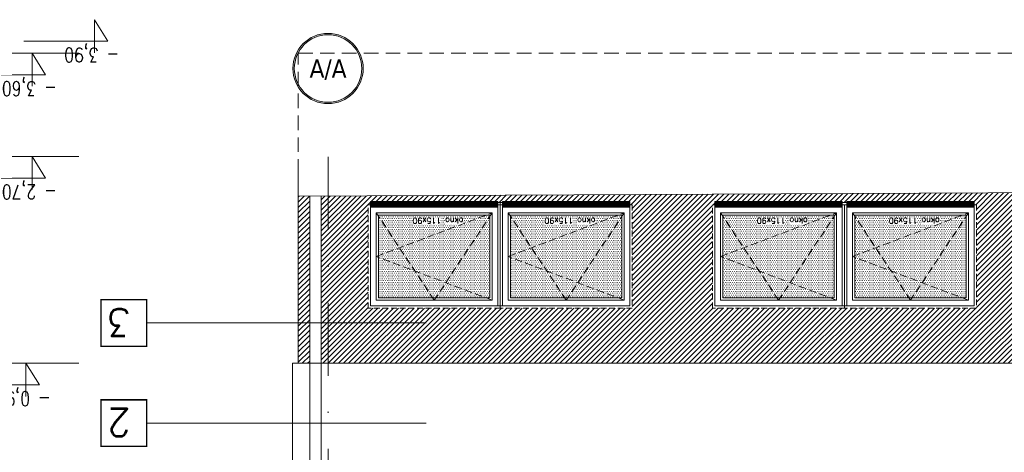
# Model space of a CAD drawing. Header units: millimetres. Extents: x -82287 to 177822, y -399756 to 0.
# Tile 194 of 228: x 48711 to 49569, y -191450 to -191073. Entities that reach past the tile are written whole.
import ezdxf
from ezdxf.enums import TextEntityAlignment as Align

# ---------------------------------------------------------------- set-up
doc = ezdxf.new("R2010")
doc.units = ezdxf.units.MM
doc.header["$MEASUREMENT"] = 0
for name, pattern in [('SUŁOSZOWA - PB 21 03$0$CACHE', [9.525, 6.35, -3.175]), ('SUŁOSZOWA - PB 21 03$0$CARKOVANA', [7.5, 5, -2.5]), ('SUŁOSZOWA - PB 21 03$0$DASHDOT', [25.4, 12.7, -6.35, 0, -6.35]), ('SUŁOSZOWA - PB 21 03$0$HIDDEN', [9.525, 6.35, -3.175])]:
    doc.linetypes.add(name, pattern=pattern)
doc.layers.get('DEFPOINTS').update_dxf_attribs({"lineweight": 50})
doc.layers.add('FL_XREF', color=252, linetype='Continuous')
for name, color, linetype, lineweight in [('SUŁOSZOWA - PB 21 03$0$!! 0_ Istn-okna', 251, 'Continuous', 0), ('SUŁOSZOWA - PB 21 03$0$!! 0_ Istn-sciany', 251, 'Continuous', 0), ('SUŁOSZOWA - PB 21 03$0$!! 0_ WIDOK ELEWACJA', 251, 'Continuous', 0), ('SUŁOSZOWA - PB 21 03$0$!! 0_bloki rzędnych', 251, 'Continuous', 0), ('SUŁOSZOWA - PB 21 03$0$!! 0_Istn-cienka', 251, 'Continuous', 0), ('SUŁOSZOWA - PB 21 03$0$!! 0_Opis_pom', 251, 'Continuous', 0), ('SUŁOSZOWA - PB 21 03$0$!! 1  WYDZIELENIE PPOŻ', 251, 'Continuous', 0), ('SUŁOSZOWA - PB 21 03$0$!! 1_Hatch dach', 251, 'Continuous', 0), ('SUŁOSZOWA - PB 21 03$0$!! 1_OPIS POM NOWE', 251, 'Continuous', 0), ('SUŁOSZOWA - PB 21 03$0$!! 2_ELEWACJA COKÓŁ', 251, 'Continuous', 0), ('SUŁOSZOWA - PB 21 03$0$!! 2_NOWE OKNA WIDOk - remont', 251, 'Continuous', 0), ('SUŁOSZOWA - PB 21 03$0$!!_1  OPISY ELEWACJE', 251, 'Continuous', 0), ('SUŁOSZOWA - PB 21 03$0$0-osie-liniA', 251, 'SUŁOSZOWA - PB 21 03$0$DASHDOT', 0), ('SUŁOSZOWA - PB 21 03$0$0-osie-tx', 251, 'Continuous', 0), ('SUŁOSZOWA - PB 21 03$0$0-rzedne-blok', 251, 'Continuous', 0)]:
    doc.layers.add(name, color=color, linetype=linetype, lineweight=lineweight)
doc.layers.add('SUŁOSZOWA - PB 21 03$0$ND', color=251, linetype='Continuous', lineweight=0, plot=False)
doc.styles.add('SUŁOSZOWA - PB 21 03$0$ARIAL', font='tahoma.ttf')
doc.styles.add('SUŁOSZOWA - PB 21 03$0$DEUTSCH', font='SIMPLEX8')
doc.styles.add('SUŁOSZOWA - PB 21 03$0$SIMPLEX', font='simplex.shx', dxfattribs={"width": 0.77})
doc.styles.add('SUŁOSZOWA - PB 21 03$0$TAHOMA', font='tahoma.ttf')
doc.styles.add('SUŁOSZOWA - PB 21 03$0$TXT', font='simplex.shx')
doc.dimstyles.new('SUŁOSZOWA - PB 21 03$0$OL PB 100', dxfattribs={"dimscale": 4, "dimtxt": 3.5, "dimasz": 0.2, "dimexe": 10, "dimexo": 10, "dimgap": 0.5, "dimtad": 1, "dimdec": 1, "dimrnd": 0.5, "dimzin": 9, "dimdsep": 46, "dimtxsty": 'SUŁOSZOWA - PB 21 03$0$SIMPLEX', "dimblk": 'SUŁOSZOWA - PB 21 03$0$thick_MSz', "dimcen": 0.05, "dimdle": 8, "dimse1": 1, "dimse2": 1, "dimclrd": 256, "dimclre": 256, "dimclrt": 3, "dimadec": 1, "dimazin": 2, "dimtfac": 1, "dimtdec": 1, "dimtix": 1, "dimtofl": 0, "dimtmove": 2, "dimatfit": 3, "dimldrblk": 'SUŁOSZOWA - PB 21 03$0$thick_MSz', "dimfxl": 10, "dimfxlon": 1, "dimtolj": 1, "dimlwd": -1, "dimlwe": -1, "dimarcsym": 0})

# ---------------------------------------------------------------- blocks, each defined once
blk = doc.blocks.new('SUŁOSZOWA - PB 21 03$0$thick_MSz')
for p, q in [((0, 15), (0, -15)), ((-10, 0), (10, 0))]:
    blk.add_line(p, q)
at = {"const_width": 2, "elevation": 2}
blk.add_lwpolyline([(-7.1, -7.1), (7.1, 7.1)], dxfattribs=at)
blk = doc.blocks.new('*D72')
at = {"layer": 'DEFPOINTS', "color": 0, "ltscale": 100, "transparency": 16777216}
for p in [(15576.32, 8739.89), (15576.32, 8648.52), (15846.32, 8648.52)]:
    blk.add_point(p, dxfattribs=at)
at = {"layer": 'SUŁOSZOWA - PB 21 03$0$ND', "ltscale": 100, "transparency": 16777216}
blk.add_line((15845.52, 8739.89), (15577.12, 8739.89), dxfattribs=at)
at = {"layer": 'SUŁOSZOWA - PB 21 03$0$ND', "ltscale": 100, "transparency": 16777216, "xscale": 0.8, "yscale": 0.8, "zscale": 0.8}
for p, rotation in [((15576.32, 8739.89), 180.0000000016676), ((15846.32, 8739.89), 1.667546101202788e-09)]:
    blk.add_blockref('SUŁOSZOWA - PB 21 03$0$thick_MSz', p, dxfattribs=dict(at, rotation=rotation))
at = {"layer": 'SUŁOSZOWA - PB 21 03$0$ND', "color": 3, "ltscale": 100, "transparency": 16777216, "insert": (15711.32, 8748.89), "char_height": 14, "attachment_point": 5, "rotation": 0, "style": 'SUŁOSZOWA - PB 21 03$0$SIMPLEX'}
blk.add_mtext('\\A1;270', dxfattribs=at)
blk = doc.blocks.new('*D73')
at = {"layer": 'DEFPOINTS', "color": 0, "ltscale": 100, "transparency": 16777216}
for p in [(15846.32, 8789.48), (14272.32, 8752.23), (15846.32, 8606.6)]:
    blk.add_point(p, dxfattribs=at)
at = {"layer": 'SUŁOSZOWA - PB 21 03$0$ND', "ltscale": 100, "transparency": 16777216}
blk.add_line((14273.12, 8789.48), (15845.52, 8789.48), dxfattribs=at)
at = {"layer": 'SUŁOSZOWA - PB 21 03$0$ND', "ltscale": 100, "transparency": 16777216, "xscale": 0.8, "yscale": 0.8, "zscale": 0.8}
for p, rotation in [((14272.32, 8789.48), 180.0000000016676), ((15846.32, 8789.48), 1.667517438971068e-09)]:
    blk.add_blockref('SUŁOSZOWA - PB 21 03$0$thick_MSz', p, dxfattribs=dict(at, rotation=rotation))
at = {"layer": 'SUŁOSZOWA - PB 21 03$0$ND', "color": 3, "ltscale": 100, "transparency": 16777216, "insert": (15065.71, 8799.48), "char_height": 14, "attachment_point": 5, "rotation": 0, "style": 'SUŁOSZOWA - PB 21 03$0$SIMPLEX'}
blk.add_mtext('\\A1;1574', dxfattribs=at)
blk = doc.blocks.new('*D74')
at = {"layer": 'DEFPOINTS', "color": 0, "ltscale": 100, "transparency": 16777216}
for p in [(15216.32, 8739.89), (15216.32, 8648.52), (15576.32, 8648.52)]:
    blk.add_point(p, dxfattribs=at)
at = {"layer": 'SUŁOSZOWA - PB 21 03$0$ND', "ltscale": 100, "transparency": 16777216}
blk.add_line((15575.52, 8739.89), (15217.12, 8739.89), dxfattribs=at)
at = {"layer": 'SUŁOSZOWA - PB 21 03$0$ND', "ltscale": 100, "transparency": 16777216, "xscale": 0.8, "yscale": 0.8, "zscale": 0.8}
for p, rotation in [((15216.32, 8739.89), 180.0000000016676), ((15576.32, 8739.89), 1.667546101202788e-09)]:
    blk.add_blockref('SUŁOSZOWA - PB 21 03$0$thick_MSz', p, dxfattribs=dict(at, rotation=rotation))
at = {"layer": 'SUŁOSZOWA - PB 21 03$0$ND', "color": 3, "ltscale": 100, "transparency": 16777216, "insert": (15396.32, 8748.89), "char_height": 14, "attachment_point": 5, "rotation": 0, "style": 'SUŁOSZOWA - PB 21 03$0$SIMPLEX'}
blk.add_mtext('\\A1;360', dxfattribs=at)
blk = doc.blocks.new('SUŁOSZOWA - PB 21 03$0$D_kota')
for p, q in [((8.66, 0), (8.66, 23.02)), ((-0.76, 15), (8.66, 15)), ((8.66, 0), (-0.76, 15))]:
    blk.add_line(p, q)
blk.add_lwpolyline([(-0.76, 15), (57.9, 15)])
at = {"style": 'SUŁOSZOWA - PB 21 03$0$DEUTSCH', "width": 0.8}
blk.add_attdef('POZ.ARCH', (7.32, 19.66), '', height=10, dxfattribs=at)
blk = doc.blocks.new('*D77')
at = {"layer": 'DEFPOINTS', "color": 0, "ltscale": 100, "transparency": 16777216}
for p in [(15486.32, 8710.39), (15486.32, 8648.52), (15756.32, 8648.52)]:
    blk.add_point(p, dxfattribs=at)
at = {"layer": 'SUŁOSZOWA - PB 21 03$0$ND', "ltscale": 100, "transparency": 16777216}
blk.add_line((15755.52, 8710.39), (15487.12, 8710.39), dxfattribs=at)
at = {"layer": 'SUŁOSZOWA - PB 21 03$0$ND', "ltscale": 100, "transparency": 16777216, "xscale": 0.8, "yscale": 0.8, "zscale": 0.8}
for p, rotation in [((15486.32, 8710.39), 180.0000000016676), ((15756.32, 8710.39), 1.667546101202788e-09)]:
    blk.add_blockref('SUŁOSZOWA - PB 21 03$0$thick_MSz', p, dxfattribs=dict(at, rotation=rotation))
at = {"layer": 'SUŁOSZOWA - PB 21 03$0$ND', "color": 3, "ltscale": 100, "transparency": 16777216, "insert": (15621.32, 8719.39), "char_height": 14, "attachment_point": 5, "rotation": 0, "style": 'SUŁOSZOWA - PB 21 03$0$SIMPLEX'}
blk.add_mtext('\\A1;270', dxfattribs=at)
blk = doc.blocks.new('SUŁOSZOWA - PB 21 03$0$okno 115x115')
at = {"layer": 'SUŁOSZOWA - PB 21 03$0$!! 1_Hatch dach', "true_color": 0x575757}
h = blk.add_hatch(dxfattribs=at)
h.set_pattern_fill('DOTS', color=251, angle=360)
h.set_pattern_definition([(360, (-21873.4686, 1906.5186), (0.79375, 1.5875), [0, -1.5875])])
h.paths.add_polyline_path([(-12257.16, 13266.65), (-12160.16, 13266.65), (-12160.16, 13194.65), (-12257.16, 13194.65)])
h = blk.add_hatch(dxfattribs=at)
h.set_pattern_fill('ANSI31', color=251, scale=0.2, angle=360)
h.set_pattern_definition([(45, (0, 0), (-0.449012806, 0.449012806), [])])
h.paths.add_polyline_path([(-12264.16, 13187.65), (-12153.16, 13187.65), (-12153.16, 13182.65), (-12264.16, 13182.65)])
at = {"layer": 'SUŁOSZOWA - PB 21 03$0$!! 0_ Istn-okna', "linetype": 'SUŁOSZOWA - PB 21 03$0$CARKOVANA', "lineweight": 5}
blk.add_lwpolyline([(-12266.16, 13275.65), (-12151.16, 13275.65), (-12151.16, 13185.65), (-12266.16, 13185.65)], close=True, dxfattribs=at)
at = {"layer": 'SUŁOSZOWA - PB 21 03$0$!! 0_ Istn-okna'}
for points in [[(-12264.16, 13273.65), (-12153.16, 13273.65), (-12153.16, 13187.65), (-12264.16, 13187.65)], [(-12259.16, 13268.65), (-12158.16, 13268.65), (-12158.16, 13192.65), (-12259.16, 13192.65)], [(-12257.16, 13266.65), (-12160.16, 13266.65), (-12160.16, 13194.65), (-12257.16, 13194.65)], [(-12264.16, 13187.65), (-12153.16, 13187.65), (-12153.16, 13182.65), (-12264.16, 13182.65)]]:
    blk.add_lwpolyline(points, close=True, dxfattribs=at)
at = {"layer": 'SUŁOSZOWA - PB 21 03$0$!! 1_Hatch dach', "color": 251, "linetype": 'SUŁOSZOWA - PB 21 03$0$CACHE', "true_color": 0x575757}
for points in [[(-12259.16, 13192.65), (-12208.66, 13268.65), (-12158.16, 13192.65)], [(-12259.16, 13268.65), (-12158.16, 13230.65), (-12259.16, 13192.65)]]:
    blk.add_lwpolyline(points, dxfattribs=at)
at = {"insert": (-12234.08, 13202.06), "char_height": 5, "attachment_point": 1, "style": 'SUŁOSZOWA - PB 21 03$0$TXT'}
blk.add_mtext_dynamic_manual_height_columns('okno 115x90', width=52.6299, gutter_width=75, heights=[0], dxfattribs=at)
blk = doc.blocks.new('*U116')
h = blk.add_hatch(color=256)
edge = h.paths.add_edge_path()
edge.add_arc((0, 0), 30.6, 0, 360)
edge = h.paths.add_edge_path(flags=17)
edge.add_arc((0, 0), 29.4, 0, 360)
for radius in [30.6, 29.4]:
    blk.add_circle((0, 0), radius)
at = {"style": 'SUŁOSZOWA - PB 21 03$0$TAHOMA', "flags": 8}
blk.add_attdef('ANSICHTSNUMMER', text='', height=16, dxfattribs=at).set_placement((0, 0), align=Align.MIDDLE_CENTER)
blk = doc.blocks.new('SUŁOSZOWA - PB 21 03$0$BLOK OSIE A-B PN')
at = {"layer": 'SUŁOSZOWA - PB 21 03$0$0-osie-liniA', "ltscale": 5}
blk.add_lwpolyline([(48917.71, -182063.01), (48917.71, -184306.74)], dxfattribs=at)
at = {"layer": 'SUŁOSZOWA - PB 21 03$0$0-osie-tx'}
ref = blk.add_blockref('*U116', (48917.71, -181986.08), dxfattribs=dict(at, rotation=180))
ref.add_attrib('ANSICHTSNUMMER', 'A/A', dxfattribs={"layer": '0', "height": 16, "style": 'SUŁOSZOWA - PB 21 03$0$TAHOMA', "flags": 8}).set_placement((48917.71, -181986.08), align=Align.MIDDLE_CENTER)
blk = doc.blocks.new('SUŁOSZOWA - PB 21 03$0$rzędne elewacje 2')
at = {"layer": 'SUŁOSZOWA - PB 21 03$0$0-rzedne-blok'}
for p, q in [((45415.62, -192907.01), (45415.62, -192784.5)), ((45505.62, -192907.01), (45505.62, -192784.5)), ((45685.62, -192907.01), (45685.62, -192784.5))]:
    blk.add_line(p, q, dxfattribs=at)
ref = blk.add_blockref('SUŁOSZOWA - PB 21 03$0$D_kota', (45386.45, -192760.15), dxfattribs=dict(at, xscale=1.250000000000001, yscale=1.250000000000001, zscale=1.250000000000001, rotation=269.9999999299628))
ref.add_attrib('POZ.ARCH', '- 3,90', (45411.03, -192749.33), dxfattribs={"layer": '0', "height": 12.5, "rotation": 270, "style": 'SUŁOSZOWA - PB 21 03$0$DEUTSCH', "width": 0.8})
ref = blk.add_blockref('SUŁOSZOWA - PB 21 03$0$D_kota', (45415.62, -192814.43), dxfattribs=dict(at, xscale=1.250000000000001, yscale=1.250000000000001, zscale=1.250000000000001, rotation=269.9999999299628))
ref.add_attrib('POZ.ARCH', '- 3,60', (45440.2, -192803.6), dxfattribs={"layer": '0', "height": 12.5, "rotation": 270, "style": 'SUŁOSZOWA - PB 21 03$0$DEUTSCH', "width": 0.8})
ref = blk.add_blockref('SUŁOSZOWA - PB 21 03$0$D_kota', (45505.62, -192814.43), dxfattribs=dict(at, xscale=1.250000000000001, yscale=1.250000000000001, zscale=1.250000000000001, rotation=269.9999999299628))
ref.add_attrib('POZ.ARCH', '- 2,70', (45530.2, -192803.6), dxfattribs={"layer": '0', "height": 12.5, "rotation": 270, "style": 'SUŁOSZOWA - PB 21 03$0$DEUTSCH', "width": 0.8})
ref = blk.add_blockref('SUŁOSZOWA - PB 21 03$0$D_kota', (45685.62, -192819.84), dxfattribs=dict(at, xscale=1.250000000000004, yscale=1.250000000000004, zscale=1.250000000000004, rotation=269.9999999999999))
ref.add_attrib('POZ.ARCH', '- 0,90  ', (45710.2, -192809.01), dxfattribs={"layer": '0', "height": 12.5, "rotation": 270, "style": 'SUŁOSZOWA - PB 21 03$0$DEUTSCH', "width": 0.8})
blk = doc.blocks.new('SUŁOSZOWA - PB 21 03$0$POZIOMY BLOK')
for p, q in [((15756.32, 8984.49), (15756.32, 8664.25)), ((15846.32, 8984.49), (15846.32, 8664.25)), ((15576.32, 8934), (15576.32, 8664.25))]:
    blk.add_line(p, q)
at = {"layer": 'SUŁOSZOWA - PB 21 03$0$0-rzedne-blok'}
ref = blk.add_blockref('SUŁOSZOWA - PB 21 03$0$D_kota', (15576.32, 8657.67), dxfattribs=dict(at, xscale=1.250000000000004, yscale=1.250000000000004, zscale=1.250000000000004, rotation=90))
ref.add_attrib('POZ.ARCH', '- 0,90  ', (15551.74, 8646.85), dxfattribs={"layer": '0', "height": 12.5, "rotation": 90, "style": 'SUŁOSZOWA - PB 21 03$0$DEUTSCH', "width": 0.8})
ref = blk.add_blockref('SUŁOSZOWA - PB 21 03$0$D_kota', (15756.32, 8652.26), dxfattribs=dict(at, xscale=1.250000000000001, yscale=1.250000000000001, zscale=1.250000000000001, rotation=89.99999992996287))
ref.add_attrib('POZ.ARCH', '- 2,70', (15731.74, 8641.44), dxfattribs={"layer": '0', "height": 12.5, "rotation": 90, "style": 'SUŁOSZOWA - PB 21 03$0$DEUTSCH', "width": 0.8})
ref = blk.add_blockref('SUŁOSZOWA - PB 21 03$0$D_kota', (15846.32, 8652.26), dxfattribs=dict(at, xscale=1.250000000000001, yscale=1.250000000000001, zscale=1.250000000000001, rotation=89.99999992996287))
ref.add_attrib('POZ.ARCH', '- 3,60', (15821.74, 8641.44), dxfattribs={"layer": '0', "height": 12.5, "rotation": 90, "style": 'SUŁOSZOWA - PB 21 03$0$DEUTSCH', "width": 0.8})
ref = blk.add_blockref('SUŁOSZOWA - PB 21 03$0$D_kota', (15875.5, 8597.99), dxfattribs=dict(at, xscale=1.250000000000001, yscale=1.250000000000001, zscale=1.250000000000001, rotation=89.99999992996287))
ref.add_attrib('POZ.ARCH', '- 3,90', (15850.92, 8587.16), dxfattribs={"layer": '0', "height": 12.5, "rotation": 90, "style": 'SUŁOSZOWA - PB 21 03$0$DEUTSCH', "width": 0.8})
at = {"layer": 'SUŁOSZOWA - PB 21 03$0$ND', "ltscale": 100}
dim = blk.add_linear_dim(base=(15846.32, 8789.48), p1=(14272.32, 8752.23), p2=(15846.32, 8606.6), angle=180, dimstyle='SUŁOSZOWA - PB 21 03$0$OL PB 100', dxfattribs=at)
dim.commit()
dim.dimension.update_dxf_attribs({"geometry": '*D73', "text_midpoint": (15065.71, 8799.48), "dimtype": 160})
for base, p1, p2, picture, middle in [((15216.32, 8739.89), (15576.32, 8648.52), (15216.32, 8648.52), '*D74', (15396.32, 8748.89)), ((15576.32, 8739.89), (15846.32, 8648.52), (15576.32, 8648.52), '*D72', (15711.32, 8748.89)), ((15486.32, 8710.39), (15756.32, 8648.52), (15486.32, 8648.52), '*D77', (15621.32, 8719.39))]:
    dim = blk.add_linear_dim(base=base, p1=p1, p2=p2, angle=180, dimstyle='SUŁOSZOWA - PB 21 03$0$OL PB 100', dxfattribs=at)
    dim.commit()
    dim.dimension.update_dxf_attribs({"geometry": picture, "text_midpoint": middle})
blk = doc.blocks.new('SUŁOSZOWA - PB 21 03')
at = {"layer": 'SUŁOSZOWA - PB 21 03$0$!! 2_ELEWACJA COKÓŁ'}
h = blk.add_hatch(dxfattribs=at)
h.set_pattern_fill('ANSI31', color=250)
h.set_pattern_definition([(45, (0, 0), (-2.24506403, 2.24506403), [])])
h.paths.add_polyline_path([(49803.71142, -191275.15056), (48911.71142, -191279.48908), (48911.71142, -191425.00465), (49803.71142, -191425.00465)])
h.paths.add_polyline_path([(49067.71142, -191377.00465), (48952.71142, -191377.00465), (48952.71142, -191287.00465), (48954.71142, -191287.00465), (48954.71142, -191285.00465), (49180.71142, -191285.00465), (49180.71142, -191287.00465), (49182.71142, -191287.00465), (49182.71142, -191377.00465)], flags=16)
h.paths.add_polyline_path([(49069.71142, -191375.00465), (49069.71142, -191289.00465), (49180.71142, -191289.00465), (49180.71142, -191375.00465)], flags=0)
h.paths.add_polyline_path([(49074.71142, -191370.00465), (49074.71142, -191294.00465), (49175.71142, -191294.00465), (49175.71142, -191370.00465)], flags=0)
h.paths.add_polyline_path([(49076.71142, -191368.00465), (49076.71142, -191332.75712), (49074.71142, -191332.00465), (49076.71142, -191331.25217), (49076.71142, -191297.01455), (49076.04037, -191296.00465), (49170.39564, -191296.00465), (49175.71142, -191294.00465), (49173.71142, -191297.01455), (49173.71142, -191368.00465), (49126.54037, -191368.00465), (49125.21142, -191370.00465), (49123.88248, -191368.00465)], flags=0)
h.paths.add_polyline_path([(49065.71142, -191375.00465), (48954.71142, -191375.00465), (48954.71142, -191289.00465), (49065.71142, -191289.00465)], flags=0)
h.paths.add_polyline_path([(49060.71142, -191370.00465), (48959.71142, -191370.00465), (48959.71142, -191294.00465), (49060.71142, -191294.00465)], flags=0)
h.paths.add_polyline_path([(49011.54037, -191368.00465), (49010.21142, -191370.00465), (49008.88248, -191368.00465), (48961.71142, -191368.00465), (48961.71142, -191332.75712), (48959.71142, -191332.00465), (48961.71142, -191331.25217), (48961.71142, -191297.01455), (48961.04037, -191296.00465), (49055.39564, -191296.00465), (49060.71142, -191294.00465), (49058.71142, -191297.01455), (49058.71142, -191368.00465)], flags=0)
h.paths.add_polyline_path([(49252.71142, -191377.00465), (49252.71142, -191287.00465), (49254.71142, -191287.00465), (49254.71142, -191285.00465), (49480.71142, -191285.00465), (49480.71142, -191287.00465), (49482.71142, -191287.00465), (49482.71142, -191377.00465), (49367.71142, -191377.00465)], flags=16)
h.paths.add_polyline_path([(49254.71142, -191375.00465), (49254.71142, -191289.00465), (49365.71142, -191289.00465), (49365.71142, -191375.00465)], flags=0)
h.paths.add_polyline_path([(49259.71142, -191370.00465), (49259.71142, -191294.00465), (49360.71142, -191294.00465), (49360.71142, -191370.00465)], flags=0)
h.paths.add_polyline_path([(49261.71142, -191368.00465), (49261.71142, -191332.75712), (49259.71142, -191332.00465), (49261.71142, -191331.25217), (49261.71142, -191297.01455), (49261.04037, -191296.00465), (49355.39564, -191296.00465), (49360.71142, -191294.00465), (49358.71142, -191297.01455), (49358.71142, -191368.00465), (49311.54037, -191368.00465), (49310.21142, -191370.00465), (49308.88248, -191368.00465)], flags=0)
h.paths.add_polyline_path([(49369.71142, -191375.00465), (49369.71142, -191289.00465), (49480.71142, -191289.00465), (49480.71142, -191375.00465)], flags=0)
h.paths.add_polyline_path([(49374.71142, -191370.00465), (49374.71142, -191294.00465), (49475.71142, -191294.00465), (49475.71142, -191370.00465)], flags=0)
h.paths.add_polyline_path([(49376.71142, -191368.00465), (49376.71142, -191332.75712), (49374.71142, -191332.00465), (49376.71142, -191331.25217), (49376.71142, -191297.01455), (49376.04037, -191296.00465), (49470.39564, -191296.00465), (49475.71142, -191294.00465), (49473.71142, -191297.01455), (49473.71142, -191368.00465), (49426.54037, -191368.00465), (49425.21142, -191370.00465), (49423.88248, -191368.00465)], flags=0)
h.paths.add_polyline_path([(49552.71142, -191377.00465), (49552.71142, -191287.00465), (49554.71142, -191287.00465), (49554.71142, -191285.00465), (49780.71142, -191285.00465), (49780.71142, -191287.00465), (49782.71142, -191287.00465), (49782.71142, -191377.00465), (49667.71142, -191377.00465)], flags=16)
h.paths.add_polyline_path([(49554.71142, -191375.00465), (49554.71142, -191289.00465), (49665.71142, -191289.00465), (49665.71142, -191375.00465)], flags=0)
h.paths.add_polyline_path([(49559.71142, -191370.00465), (49559.71142, -191294.00465), (49660.71142, -191294.00465), (49660.71142, -191370.00465)], flags=0)
h.paths.add_polyline_path([(49561.71142, -191368.00465), (49561.71142, -191332.75712), (49559.71142, -191332.00465), (49561.71142, -191331.25217), (49561.71142, -191297.01455), (49561.04037, -191296.00465), (49655.39564, -191296.00465), (49660.71142, -191294.00465), (49658.71142, -191297.01455), (49658.71142, -191368.00465), (49611.54037, -191368.00465), (49610.21142, -191370.00465), (49608.88248, -191368.00465)], flags=0)
h.paths.add_polyline_path([(49669.71142, -191375.00465), (49669.71142, -191289.00465), (49780.71142, -191289.00465), (49780.71142, -191375.00465)], flags=0)
h.paths.add_polyline_path([(49674.71142, -191370.00465), (49674.71142, -191294.00465), (49775.71142, -191294.00465), (49775.71142, -191370.00465)], flags=0)
h.paths.add_polyline_path([(49676.71142, -191368.00465), (49676.71142, -191332.75712), (49674.71142, -191332.00465), (49676.71142, -191331.25217), (49676.71142, -191297.01455), (49676.04037, -191296.00465), (49770.39564, -191296.00465), (49775.71142, -191294.00465), (49773.71142, -191297.01455), (49773.71142, -191368.00465), (49726.54037, -191368.00465), (49725.21142, -191370.00465), (49723.88248, -191368.00465)], flags=0)
h.paths.add_polyline_path([(48901.71142, -191279.53772), (48891.71142, -191279.58636), (48891.71142, -191425.00465), (48901.71142, -191425.00465)])
h.paths.add_polyline_path([(49036.88367, -191297.16428), (48987.71701, -191297.16428), (48987.71701, -191304.66428), (49036.88367, -191304.66428)], flags=8)
h.paths.add_polyline_path([(49151.88367, -191297.16428), (49102.71701, -191297.16428), (49102.71701, -191304.66428), (49151.88367, -191304.66428)], flags=8)
h.paths.add_polyline_path([(49336.88367, -191297.16428), (49287.71701, -191297.16428), (49287.71701, -191304.66428), (49336.88367, -191304.66428)], flags=8)
h.paths.add_polyline_path([(49451.88367, -191297.16428), (49402.71701, -191297.16428), (49402.71701, -191304.66428), (49451.88367, -191304.66428)], flags=8)
h.paths.add_polyline_path([(49636.88367, -191297.16428), (49587.71701, -191297.16428), (49587.71701, -191304.66428), (49636.88367, -191304.66428)], flags=8)
h.paths.add_polyline_path([(49751.88367, -191297.16428), (49702.71701, -191297.16428), (49702.71701, -191304.66428), (49751.88367, -191304.66428)], flags=8)
at = {"layer": 'SUŁOSZOWA - PB 21 03$0$!! 0_ Istn-sciany'}
blk.add_lwpolyline([(48891.71142, -191279.58636), (54362.16053, -191252.97912)], dxfattribs=at)
at = {"layer": 'SUŁOSZOWA - PB 21 03$0$!! 0_ WIDOK ELEWACJA'}
for points in [[(48891.71142, -191425.00465), (48891.71142, -191260.00465)], [(48901.71142, -192001.67743), (48901.71142, -191279.53772)], [(48911.71142, -192008.02603), (48911.71142, -191279.48908)], [(49067.71142, -191375.00465), (49067.71142, -191285.00465)], [(48886.71142, -192091.41588), (48886.71142, -191425.00465)], [(48891.71142, -191425.00465), (48886.71142, -191425.00465)], [(48891.71142, -191425.00465), (49838.71142, -191425.00465)]]:
    blk.add_lwpolyline(points, dxfattribs=at)
for points in [[(48954.71142, -191285.00465), (48954.71142, -191375.00465), (49180.71142, -191375.00465), (49180.71142, -191285.00465)], [(49254.71142, -191285.00465), (49254.71142, -191375.00465), (49480.71142, -191375.00465), (49480.71142, -191285.00465)]]:
    blk.add_lwpolyline(points, close=True, dxfattribs=at)
at = {"layer": 'SUŁOSZOWA - PB 21 03$0$!! 0_Istn-cienka', "linetype": 'SUŁOSZOWA - PB 21 03$0$HIDDEN', "ltscale": 2}
for points in [[(48891.71142, -191155.00465), (55017.71142, -191155.00465)], [(48891.71142, -191260.00465), (48891.71142, -191155.00465)]]:
    blk.add_lwpolyline(points, dxfattribs=at)
at = {"layer": 'SUŁOSZOWA - PB 21 03$0$!!_1  OPISY ELEWACJE', "const_width": 1.2}
for points in [[(48759.53224, -191369.56703), (48759.53224, -191410.11182), (48719.81789, -191410.11182), (48719.81789, -191369.56703)], [(48759.53224, -191369.56703), (48759.53224, -191410.11182), (48719.81789, -191410.11182), (48719.81789, -191369.56703)], [(48759.53224, -191456.82353), (48759.53224, -191497.36832), (48719.81789, -191497.36832), (48719.81789, -191456.82353)], [(48759.53224, -191456.82353), (48759.53224, -191497.36832), (48719.81789, -191497.36832), (48719.81789, -191456.82353)]]:
    blk.add_lwpolyline(points, close=True, dxfattribs=at)
at = {"layer": 'SUŁOSZOWA - PB 21 03$0$!!_1  OPISY ELEWACJE'}
for points in [[(48759.53224, -191389.83943), (49003.14346, -191389.83943)], [(48759.53224, -191477.09593), (49003.14346, -191477.09593)]]:
    blk.add_lwpolyline(points, dxfattribs=at)
blk.add_blockref('SUŁOSZOWA - PB 21 03$0$BLOK OSIE A-B PN', (0, -9182.23287))
at = {"layer": 'SUŁOSZOWA - PB 21 03$0$!! 0_bloki rzędnych', "linetype": 'Continuous', "rotation": 90}
blk.add_blockref('SUŁOSZOWA - PB 21 03$0$POZIOMY BLOK', (57322.90611, -207001.32715), dxfattribs=at)
at = {"layer": 'SUŁOSZOWA - PB 21 03$0$!! 1  WYDZIELENIE PPOŻ', "rotation": 270}
blk.add_blockref('SUŁOSZOWA - PB 21 03$0$rzędne elewacje 2', (241485.06993, -145739.38046), dxfattribs=at)
at = {"layer": 'SUŁOSZOWA - PB 21 03$0$!! 2_NOWE OKNA WIDOk - remont', "rotation": 180}
for p in [(36801.55241, -178101.35287), (36916.55241, -178101.35287), (37101.55241, -178101.35287), (37216.55241, -178101.35287)]:
    blk.add_blockref('SUŁOSZOWA - PB 21 03$0$okno 115x115', p, dxfattribs=at)
at = {"layer": 'SUŁOSZOWA - PB 21 03$0$!! 0_Opis_pom', "ltscale": 0.7, "style": 'SUŁOSZOWA - PB 21 03$0$ARIAL'}
for tag, p in [('B0,19', (52679.2094, -194257.55204)), ('B2,14', (73874.0461, -194402.0887)), ('B2,12', (73342.49259, -194413.89249)), ('B1,21', (60405.50261, -194427.18207)), ('B2,11', (73069.01144, -194438.89383)), ('B2,16', (75195.07765, -194441.83446)), ('A1,16', (59129.54925, -194448.08429)), ('B1/17', (59524.53699, -194450.37428)), ('B1,19', (59914.81903, -194448.15658)), ('1,23', (61575.22173, -194450.37428)), ('A1,1', (58808.06672, -194460.94161)), ('1,22', (60947.33929, -194456.1144)), ('B0,15', (51514.15008, -194461.8073)), ('B2,19.1', (76701.67035, -194466.03695)), ('B3,7', (87459.81312, -194465.07097)), ('B3,3', (88235.73906, -194465.79732)), ('B0,18', (52071.43815, -194478.40179)), ('B1,18', (59715.51745, -194473.87108)), ('B2,17', (75506.7465, -194471.3759)), ('B3,8', (90006.66539, -194478.47972)), ('B3,6', (86826.65132, -194483.15512)), ('B1,20', (60198.53687, -194490.17374)), ('B2,10', (72728.63362, -194489.37283)), ('B2,15', (74566.38885, -194487.81114)), ('B2,13', (73649.91716, -194500.01242)), ('A0,6', (49094.40602, -194505.72387)), ('A2,5', (72452.45009, -194505.90583)), ('A0,4', (49692.81919, -194517.93289)), ('B0,22', (54187.56644, -194519.04308)), ('A1,6', (58565.96262, -194514.50753)), ('B1,1', (61908.24378, -194515.48656)), ('A0,3', (49906.53818, -194524.03766)), ('B0,20', (53125.45224, -194527.8835)), ('A0,5', (49399.71914, -194533.19455)), ('B0,21', (53847.26622, -194535.08002)), ('B1,3', (62229.35503, -194604.49851)), ('B2,18', (75922.43604, -194612.23635)), ('B2,19', (77152.69039, -194617.53776)), ('A3,4', (85509.27934, -194642.47136)), ('B0,24B', (54824.42896, -194684.26784)), ('B1,4', (63476.45184, -194691.11207)), ('B0,13', (50367.63944, -194706.5583)), ('B0,16', (51457.40872, -194704.43091)), ('B0,17', (51897.58569, -194706.77195)), ('A2,4', (71695.75649, -194707.44268)), ('A1,5', (58149.22649, -194724.80163)), ('A2.1', (72371.45884, -194731.56251)), ('B0,23', (54542.05776, -194742.93939)), ('A1,2', (58744.42262, -194746.622)), ('B1,2D', (60756.29674, -194750.92727)), ('A1,15', (59129.54925, -194780.73348)), ('A3.1', (86079.08704, -194786.62422)), ('B0,14', (50962.60809, -194789.06568)), ('B1,4', (63483.03852, -194791.04365)), ('A0,2', (49295.91259, -194810.95246)), ('B2.7', (74548.27897, -194836.12781)), ('B3,2', (89035.72921, -194837.99287)), ('B0,7', (52851.95551, -194845.56115)), ('B1,2B', (62374.83512, -194841.86715)), ('B1,2A', (61803.35407, -194869.27513)), ('B0,8', (51561.38742, -194890.27848)), ('A1,3', (58810.05243, -195008.83917)), ('A3.2', (86016.50296, -195004.88875)), ('A0,1', (49914.27925, -195025.82804)), ('A0,10', (49695.87246, -195042.9259)), ('B0,17', (51225.06492, -195049.74007)), ('B0,6', (52110.41055, -195069.39267)), ('A2.2', (72371.45884, -195070.78713)), ('B2.2', (74976.1855, -195068.47988)), ('B1,8', (61403.63433, -195071.25189)), ('A0,7', (49042.50308, -195082.6056)), ('B3,11', (88623.94853, -195099.23575)), ('B3,4', (87612.56208, -195132.78192)), ('B3,5', (86839.47632, -195174.05241)), ('B0,12', (50313.60595, -195207.52936)), ('B0,11', (50726.178, -195219.06638)), ('B3,10', (89778.42161, -195220.68871)), ('B1,6', (63686.26823, -195231.3997)), ('B0,24A', (54359.17011, -195245.97867)), ('B0,10', (51476.34179, -195259.44699)), ('A1,4', (58093.66276, -195250.96213)), ('B3,9', (90479.74099, -195260.18621)), ('A0,11', (49643.96951, -195271.84772)), ('B1,14', (59332.54805, -195280.73534)), ('A0,8', (49042.50308, -195293.21363)), ('B0,9', (51798.4912, -195291.17482)), ('B2,21', (75970.16114, -195290.81005)), ('B0,3', (52068.59538, -195319.60465)), ('B1,13', (60186.62513, -195314.46953)), ('B1,10', (60892.94126, -195319.45825)), ('B1,5', (63419.22943, -195317.21026)), ('A2.3', (71832.37045, -195318.78232)), ('B2,9', (73175.51251, -195317.21162)), ('B2,4', (74493.5947, -195318.7733)), ('B2,3', (74674.2815, -195319.28036)), ('A3,3', (85569.83931, -195318.78232)), ('B3,1', (88723.65615, -195329.98594)), ('B1,9', (61058.12383, -195344.48743)), ('B2,8', (73894.209, -195338.18956)), ('B2,20', (77211.021, -195343.82367)), ('B2.1', (75304.74121, -195348.36327)), ('B0,2', (52227.2348, -195357.98297)), ('B1,2C', (61827.40698, -195369.02625)), ('B1,7', (62134.52151, -195372.05069)), ('B0,1', (53061.17304, -195403.85659)), ('A0,9', (49001.50444, -195413.15723)), ('A0,12', (49689.76592, -195485.50737)), ('B0,4', (52224.78303, -195500.96352)), ('B2,5', (74686.48999, -195507.24036)), ('B1,11', (61050.00078, -195512.89565)), ('B1,12', (60864.00751, -195544.00738)), ('B2,6', (74499.29165, -195549.55175)), ('B0,5', (52066.14362, -195556.83806)), ('C2,2', (74812.78942, -195865.8959)), ('C1,3', (61091.58871, -195973.27844)), ('C0,2A', (52278.30875, -196050.48297)), ('C0,1', (52808.36775, -196132.34208)), ('C1,2', (61690.27405, -196439.72387)), ('C1,1', (62060.59754, -196465.28533)), ('C3,1', (88979.71614, -196545.67785)), ('C0,2B', (53028.88223, -196668.8019)), ('C1,4', (61008.68123, -196686.32122)), ('C2,1', (75334.65984, -196786.2197)), ('C2,3', (74834.65119, -196933.26657)), ('C1,5', (61062.7252, -196991.42453)), ('C1,10', (62127.38542, -196998.81344)), ('C1,9', (62147.33751, -197289.53424)), ('C1,6', (61131.41824, -197329.69535)), ('C0,3', (52181.98562, -197341.92176)), ('D1,1', (73931.12245, -197584.03121)), ('C0,4', (52345.96562, -197596.60561)), ('D0,18', (60296.49264, -197617.95269)), ('C2,4', (75243.70451, -197663.89)), ('D0,7', (59141.53804, -197722.84718)), ('C1,7', (61222.2575, -197737.18052)), ('D0,17', (60701.16801, -197741.44864)), ('D1,4', (73157.19908, -197744.29721)), ('D0,3', (59562.25866, -197751.14316)), ('D1,6', (72757.78643, -197751.22612)), ('D0,6', (58741.71849, -197802.61699)), ('D0,10', (58357.73602, -197820.93991)), ('D,09', (59195.67196, -197881.51243)), ('C0,5', (52269.72696, -197902.4362)), ('C0,6', (52872.93793, -197917.07354)), ('D0,2', (59943.06082, -197917.06725)), ('D1,3', (73475.28953, -197924.29875)), ('D0,16', (60721.3534, -197935.2949)), ('D0,8', (59058.9008, -197963.64925)), ('D0,5', (59448.52586, -197969.8061)), ('C2,5', (74555.08284, -197988.7886)), ('D1,5', (73291.61607, -197999.29956)), ('D0,4', (59655.02693, -198042.2589)), ('D0,15', (60692.12223, -198127.4643)), ('D0,1', (59931.33074, -198173.12806)), ('D1,2', (73578.07819, -198172.30068)), ('D0,11', (58161.27105, -198211.45823)), ('D0,12', (58250.99458, -198537.17631)), ('D0,13', (58250.99458, -198764.99605)), ('D1,7', (71854.87376, -198786.88467)), ('D0,14', (59130.08589, -198795.3373)), ('D1,8', (71715.35366, -199212.44512))]:
    blk.add_attdef(tag, text='', height=11.968, dxfattribs=at).set_placement(p, align=Align.MIDDLE_CENTER)
at = {"layer": 'SUŁOSZOWA - PB 21 03$0$!! 1_OPIS POM NOWE', "style": 'SUŁOSZOWA - PB 21 03$0$ARIAL'}
for tag, p in [('C1.7A', (61271.6179, -197538.30303)), ('C2.5B', (74970.66097, -197546.70728)), ('C2,5C', (74903.71123, -197659.13664)), ('C2.4', (75374.07862, -197726.11453)), ('D1,2B', (74322.25834, -197791.43247)), ('C1.7C', (61260.26049, -197811.38428)), ('C1.8B', (61588.27341, -197817.62151)), ('C1.8A', (61884.42005, -197818.94854)), ('C1.7B', (61322.12354, -197933.89849)), ('C2,5A', (74943.41937, -197993.49482)), ('E1.2', (62164.78326, -198139.98688)), ('E1.5E', (62692.10372, -198153.27854)), ('D1,2C', (73419.9359, -198156.57844)), ('E3.1', (88990.58975, -198158.87886)), ('E2.9', (75361.45041, -198161.88904)), ('E2.7', (76022.45692, -198162.26272)), ('D1,2A', (74280.17915, -198172.30068)), ('E1.1', (61330.46191, -198191.9806)), ('E1.5D', (62993.60773, -198185.416)), ('E1.5C', (63016.9343, -198246.3437)), ('E1.5B', (63264.15117, -198307.8661)), ('E3.2', (88781.41347, -198385.24275)), ('E1.6', (61022.6264, -198421.00827)), ('E2.2', (74782.75417, -198427.85813)), ('E2.8', (75757.29014, -198437.09188)), ('E2.6', (76531.8031, -198444.40756)), ('E3.4', (89392.22607, -198450.03942)), ('E1.5A', (63049.47589, -198456.39852)), ('E1.5G', (62892.39981, -198586.12622)), ('E1.5F', (62736.15118, -198589.14592)), ('E1,4', (61888.25021, -198652.6996)), ('E2.1', (75803.99631, -198697.05773)), ('E1.5L', (63297.7633, -198733.65678)), ('E1.3', (61058.5992, -198806.28147)), ('E1.5H', (62893.53005, -198830.01758)), ('E2,3', (74778.52304, -198843.9541)), ('E3.3', (89150.95684, -198867.32581)), ('E1.5K', (63266.15427, -198904.67789)), ('E1.5I', (62723.74907, -199005.87002)), ('E2.4', (75135.87669, -199083.20857)), ('E2.5', (76615.04061, -199164.91143)), ('E1.5J', (63204.25187, -199215.697))]:
    blk.add_attdef(tag, text='', height=11.968, dxfattribs=at).set_placement(p, align=Align.MIDDLE_CENTER)
at = {"layer": 'SUŁOSZOWA - PB 21 03$0$!!_1  OPISY ELEWACJE', "char_height": 24, "attachment_point": 1, "rotation": 180, "style": 'SUŁOSZOWA - PB 21 03$0$TXT'}
for s, insert in [('3', (48745.83032, -191401.44319)), ('2', (48745.83032, -191488.6997))]:
    blk.add_mtext_dynamic_manual_height_columns(s, width=40.5447886, gutter_width=90, heights=[0], dxfattribs=dict(at, insert=insert))

msp = doc.modelspace()

# ---------------------------------------------------------------- block references
at = {"layer": 'FL_XREF'}
msp.add_blockref('SUŁOSZOWA - PB 21 03', (62.28, 52.9), dxfattribs=at)

doc.saveas('drawing.dxf')
